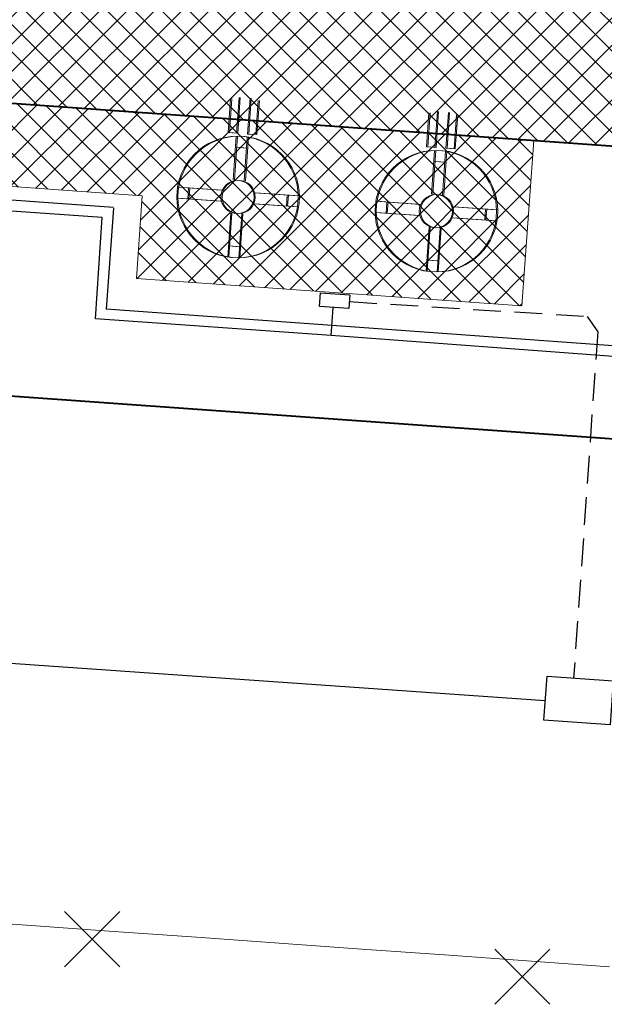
# Model space of a CAD drawing. Header units: metres. Extents: x 3 to 207, y 3 to 145.
# Tile 6 of 19: x 81 to 92, y 70 to 88. Entities that reach past the tile are written whole.
import ezdxf

# ---------------------------------------------------------------- set-up
doc = ezdxf.new("R2010")
doc.units = ezdxf.units.M
doc.header["$MEASUREMENT"] = 0
doc.linetypes.add('( Dashed )', pattern=[0.75, 0.5, -0.25])
for name, color, linetype, lineweight in [('D_kraweznik_12cm', 7, 'Continuous', 40), ('D_obrzeze_5cm', 200, 'Continuous', 13), ('PRIMETECH - kan_san_graw_instalacje_zewn', 19, 'EST---KS---', 40), ('PROJ. OŚWIETLENIE', 30, 'Continuous', 30), ('PROJ. SIEĆ KABLOWA NN', 10, 'Continuous', 30), ('Teletechnika wewnętrzna', 30, 'Continuous', 0), ('Z-ogrodzenie', 41, 'Continuous', 13), ('Z-wyburzenia', 10, 'Continuous', 0)]:
    doc.layers.add(name, color=color, linetype=linetype, lineweight=lineweight)
doc.layers.add('D_szraf_nawierzchnia_jezdnia_kostka', color=7, linetype='Continuous', lineweight=0, true_color=0xc0c0c0)
doc.layers.add('D_szraf_nawierzchnia_kostka_CHODNIK', color=7, linetype='Continuous', lineweight=0, true_color=0xfafad2)
doc.styles.add('EST_SWK_1_500__', font='arial.ttf', dxfattribs={"height": 1})
doc.styles.get("Standard").update_dxf_attribs({"font": 'txt.shx'})
doc.linetypes.add('COMM_LINE', pattern='A,0.5,-0.15,["COMM  ",Standard,S=0.09,R=0,X=-0.1,Y=-0.05],-0.36', length=1.01)
doc.linetypes.add('EST---KS---', pattern='A,2.5,-0.22,["ks",EST_SWK_1_500__,S=1,R=0,X=0,Y=-0.36],-1.6', length=4.32)
doc.linetypes.add('EST-_-KSI-_-', pattern='A,1,-0.5,1,-0.22,["ksi",EST_SWK_1_500__,S=1,R=0,X=0,Y=-0.36],-1.85', length=4.57)

# ---------------------------------------------------------------- blocks, each defined once
blk = doc.blocks.new('WRTYHWRTYRWTYRWTY-flat-7-flat-1')
at = {"layer": 'D_obrzeze_5cm'}
for p, q in [((-0.078, 0.306), (-0.022, 1.1)), ((0.121, 0.292), (0.178, 1.086)), ((0.163, 0.886), (-0.036, 0.9)), ((-0.292, 0.121), (-1.086, 0.178)), ((-0.886, 0.163), (-0.9, -0.036)), ((0.306, 0.078), (1.1, 0.022)), ((0.9, 0.036), (0.886, -0.163)), ((-0.306, -0.078), (-1.1, -0.022)), ((0.292, -0.121), (1.086, -0.178)), ((-0.121, -0.292), (-0.178, -1.086)), ((0.078, -0.306), (0.022, -1.1)), ((0.036, -0.9), (-0.163, -0.886))]:
    blk.add_line(p, q, dxfattribs=at)
at = {"layer": 'D_obrzeze_5cm', "flags": 128}
for points in [[(0.028, 1.803), (-0.018, 1.154), (-0.168, 1.165), (-0.124, 1.779)], [(0.228, 1.788), (0.182, 1.14), (0.331, 1.129), (0.375, 1.744)]]:
    blk.add_lwpolyline(points, dxfattribs=at)
at = {"layer": 'D_obrzeze_5cm'}
for radius in [1.1, 0.3]:
    blk.add_circle((0, 0), radius, dxfattribs=at)
blk = doc.blocks.new('WRTYHWRTYRWTYRWTY-flat-8-flat-1')
at = {"layer": 'D_obrzeze_5cm'}
for p, q in [((-0.078, 0.306), (-0.022, 1.1)), ((0.121, 0.292), (0.178, 1.086)), ((0.163, 0.886), (-0.036, 0.9)), ((-0.292, 0.121), (-1.086, 0.178)), ((-0.886, 0.163), (-0.9, -0.036)), ((0.306, 0.078), (1.1, 0.022)), ((0.9, 0.036), (0.886, -0.163)), ((-0.306, -0.078), (-1.1, -0.022)), ((0.292, -0.121), (1.086, -0.178)), ((-0.121, -0.292), (-0.178, -1.086)), ((0.078, -0.306), (0.022, -1.1)), ((0.036, -0.9), (-0.163, -0.886))]:
    blk.add_line(p, q, dxfattribs=at)
at = {"layer": 'D_obrzeze_5cm', "flags": 128}
for points in [[(0.028, 1.803), (-0.018, 1.154), (-0.168, 1.165), (-0.124, 1.779)], [(0.228, 1.788), (0.182, 1.14), (0.331, 1.129), (0.375, 1.744)]]:
    blk.add_lwpolyline(points, dxfattribs=at)
at = {"layer": 'D_obrzeze_5cm'}
for radius in [1.1, 0.3]:
    blk.add_circle((0, 0), radius, dxfattribs=at)

msp = doc.modelspace()

# ---------------------------------------------------------------- hatches: boundary and pattern name
at = {"layer": 'D_szraf_nawierzchnia_jezdnia_kostka'}
h = msp.add_hatch(dxfattribs=at)
h.set_pattern_fill('CROSSHATCH', color=256, style=0, pattern_type=2)
h.set_pattern_definition([(45, (73.8006, 100.28703), (-0.2474874, 0.2474874), []), (315, (73.8006, 100.28703), (0.2474874, 0.2474874), [])])
h.paths.add_polyline_path([(49.239, 85.431, -0.414214), (52.445, 88.21), (55.437, 87.997), (57.931, 87.819), (60.424, 87.641), (62.918, 87.463), (69.402, 87.001), (85.094, 85.882), (90.502, 85.497), (94.344, 85.223, -0.414214), (96.196, 83.085), (95.677, 75.795), (111.639, 74.656), (114.705, 117.664), (98.746, 118.802), (97.75, 104.838, -0.414214), (96.681, 103.911), (95.684, 103.982, -0.414214), (94.758, 105.051), (90.768, 105.336), (86.778, 105.62), (82.788, 105.904), (78.798, 106.189), (74.808, 106.473), (70.818, 106.758), (66.828, 107.042), (62.838, 107.327), (58.848, 107.611), (54.859, 107.896), (54.815, 107.279, -0.414214), (53.212, 105.889), (47.767, 106.277), (40.736, 106.779), (38.907, 81.139), (48.859, 80.435), (49.087, 83.437)])
at = {"layer": 'D_szraf_nawierzchnia_kostka_CHODNIK'}
h = msp.add_hatch(dxfattribs=at)
h.set_pattern_fill('CROSSHATCH', color=256, style=0, pattern_type=2)
h.set_pattern_definition([(45, (76.63487, 85.72127), (-0.2474874, 0.2474874), []), (315, (76.63487, 85.72127), (0.2474874, 0.2474874), [])])
h.paths.add_polyline_path([(90.502, 85.497), (85.094, 85.882), (69.402, 87.001), (69.046, 82.014), (62.562, 82.476), (60.069, 82.654), (57.575, 82.832), (55.081, 83.009), (49.087, 83.437), (48.859, 80.435), (50.379, 80.326), (50.486, 81.833), (59.962, 81.158), (64.451, 80.838), (70.435, 80.411), (70.791, 85.398), (83.413, 84.498), (83.306, 83.002), (90.288, 82.504)])

# ---------------------------------------------------------------- linework, layer by layer
at = {"layer": 'D_kraweznik_12cm', "linetype": 'Continuous', "flags": 128}
msp.add_lwpolyline([(62.918, 87.463), (94.344, 85.223, -0.414214), (96.196, 83.085), (95.677, 75.795)], format="xyb", dxfattribs=at)
at = {"layer": 'D_obrzeze_5cm', "flags": 128}
msp.add_lwpolyline([(85.092, 85.863), (85.092, 85.863), (85.092, 85.863)], close=True, dxfattribs=at)
at = {"layer": 'D_obrzeze_5cm', "color": 7, "flags": 128}
for points in [[(70.791, 85.398), (83.413, 84.498)], [(90.288, 82.504), (90.502, 85.497)], [(83.306, 83.002), (83.413, 84.498)], [(83.306, 83.002), (90.288, 82.504)]]:
    msp.add_lwpolyline(points, dxfattribs=at)
at = {"layer": 'D_szraf_nawierzchnia_jezdnia_kostka', "flags": 128}
msp.add_lwpolyline([(40.736, 106.779), (38.907, 81.139), (48.859, 80.435), (49.087, 83.437), (49.239, 85.431), (49.239, 85.431, -0.414214), (52.445, 88.21), (55.437, 87.997), (57.931, 87.819), (60.424, 87.641), (62.918, 87.463), (69.402, 87.001), (85.094, 85.882), (90.502, 85.497), (94.344, 85.223, -0.414214)], format="xyb", dxfattribs=at)
at = {"layer": 'D_szraf_nawierzchnia_kostka_CHODNIK', "flags": 128}
msp.add_lwpolyline([(90.502, 85.497), (85.094, 85.882), (69.402, 87.001), (69.046, 82.014), (62.562, 82.476), (60.069, 82.654), (57.575, 82.832), (55.081, 83.009), (49.087, 83.437), (48.859, 80.435), (50.379, 80.326), (50.486, 81.833), (59.962, 81.158), (64.451, 80.838), (70.435, 80.411), (70.791, 85.398), (83.413, 84.498), (83.306, 83.002), (90.288, 82.504), (90.502, 85.497)], close=True, dxfattribs=at)
at = {"layer": 'PRIMETECH - kan_san_graw_instalacje_zewn', "linetype": 'EST-_-KSI-_-', "ltscale": 0.6}
msp.add_line((80.607, 80.904), (121.675, 77.976), dxfattribs=at)
at = {"layer": 'PROJ. OŚWIETLENIE'}
for p, q in [((82.889, 84.282), (71.001, 85.131)), ((82.891, 84.274), (82.76, 82.446)), ((95.531, 81.518), (82.76, 82.446))]:
    msp.add_line(p, q, dxfattribs=at)
at = {"layer": 'PROJ. SIEĆ KABLOWA NN'}
for p, q in [((82.686, 84.106), (71.18, 84.908)), ((82.566, 82.268), (82.686, 84.106)), ((86.833, 81.967), (86.87, 82.468)), ((86.833, 81.967), (82.566, 82.268)), ((95.767, 81.298), (86.833, 81.967))]:
    msp.add_line(p, q, dxfattribs=at)
at = {"layer": 'PROJ. SIEĆ KABLOWA NN', "flags": 128}
msp.add_lwpolyline([(86.64, 82.74), (87.169, 82.705), (87.153, 82.456), (86.624, 82.491), (86.64, 82.74)], close=True, dxfattribs=at)
at = {"layer": 'Teletechnika wewnętrzna', "linetype": '( Dashed )', "lineweight": 30}
msp.add_lwpolyline([(87.161, 82.58), (91.469, 82.313), (91.66, 82.034), (91.222, 75.766)], dxfattribs=at)
at = {"layer": 'Teletechnika wewnętrzna', "linetype": 'COMM_LINE', "lineweight": 30, "ltscale": 4}
for points in [[(75.67, 76.41), (90.71, 75.361)], [(91.882, 74.918), (90.685, 75.002), (90.741, 75.8), (91.938, 75.716), (91.882, 74.918)]]:
    msp.add_lwpolyline(points, dxfattribs=at)
at = {"layer": 'Z-ogrodzenie', "linetype": 'Continuous', "lineweight": 13}
for p, q in [((81.401, 71.288), (79.905, 71.395)), ((82.897, 71.182), (81.401, 71.288)), ((84.394, 71.075), (82.897, 71.182)), ((85.89, 70.968), (84.394, 71.075)), ((87.386, 70.862), (85.89, 70.968)), ((88.882, 70.755), (87.386, 70.862)), ((90.378, 70.648), (88.882, 70.755)), ((91.875, 70.542), (90.378, 70.648))]:
    msp.add_line(p, q, dxfattribs=at)
at = {"layer": 'Z-wyburzenia', "lineweight": 30, "flags": 128}
for points in [[(82.005, 71.539), (83.005, 70.539)], [(83.005, 71.539), (82.005, 70.539)], [(89.794, 70.862), (90.794, 69.862)], [(90.794, 70.862), (89.794, 69.862)]]:
    msp.add_lwpolyline(points, dxfattribs=at)

# ---------------------------------------------------------------- block references
for name, p in [('WRTYHWRTYRWTYRWTY-flat-8-flat-1', (85.137, 84.474)), ('WRTYHWRTYRWTYRWTY-flat-8-flat-1', (85.137, 84.474)), ('WRTYHWRTYRWTYRWTY-flat-8-flat-1', (85.158, 84.474)), ('WRTYHWRTYRWTYRWTY-flat-8-flat-1', (85.158, 84.474)), ('WRTYHWRTYRWTYRWTY-flat-7-flat-1', (88.728, 84.218)), ('WRTYHWRTYRWTYRWTY-flat-7-flat-1', (88.728, 84.218)), ('WRTYHWRTYRWTYRWTY-flat-7-flat-1', (88.749, 84.218)), ('WRTYHWRTYRWTYRWTY-flat-7-flat-1', (88.749, 84.218))]:
    msp.add_blockref(name, p)

doc.saveas('drawing.dxf')
